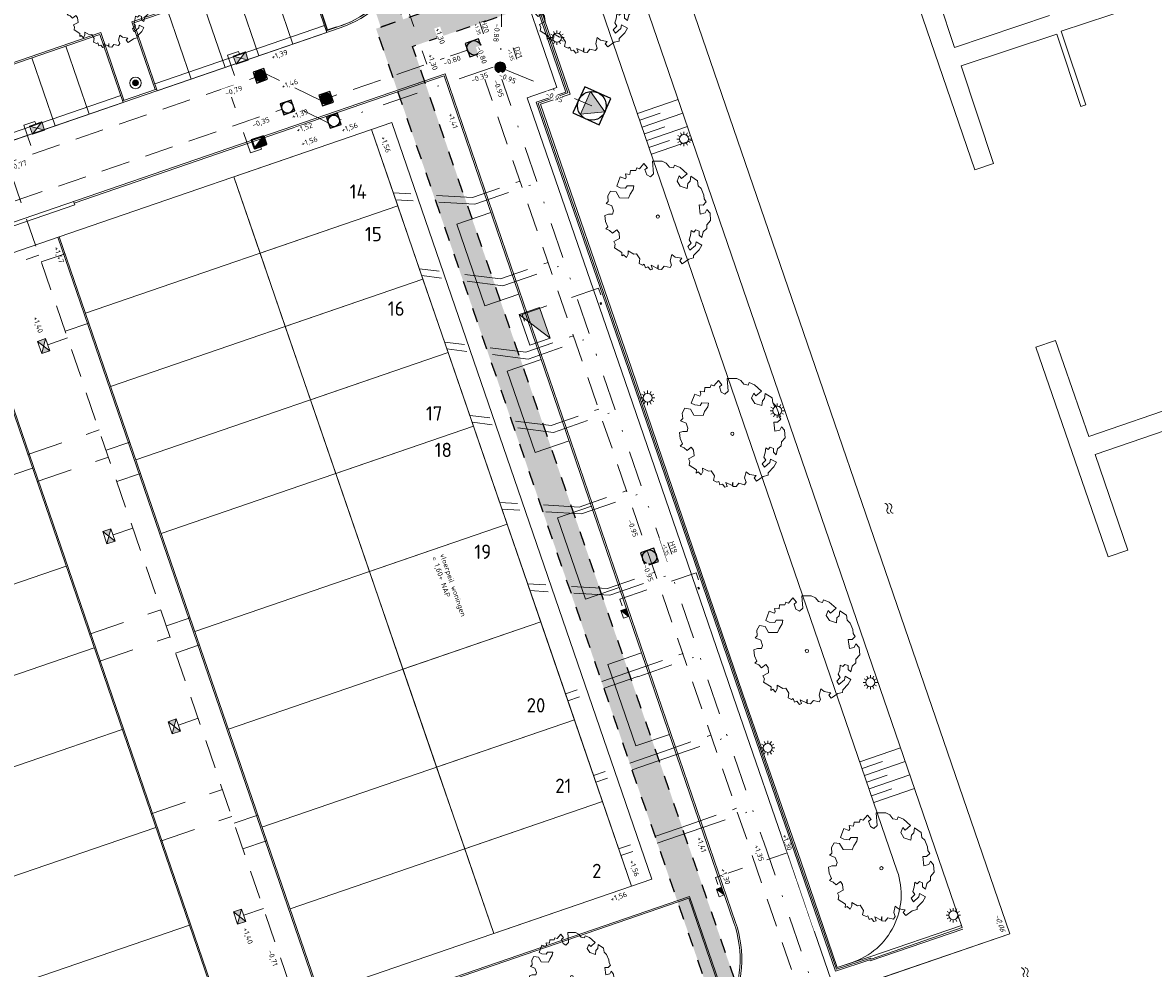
# Model space of a CAD drawing. Header units: metres. Extents: x 264570 to 266133, y 576109 to 577454.
# Tile 22 of 128: x 265163 to 265242, y 576765 to 576830. Entities that reach past the tile are written whole.
import ezdxf
from ezdxf.enums import TextEntityAlignment as Align

# ---------------------------------------------------------------- set-up
doc = ezdxf.new("R2010")
doc.units = ezdxf.units.M
for name, pattern in [('NLCS-HIDDEN', [4, 2, -2]), ('RI-HWA_KOLKAANSLUITING', [4.3, 2.5, -1.8]), ('RI-HWA_PVC', [6.4, 4, -2.4]), ('RI-VWA_PVC', [11, 5, -3, 0, -3])]:
    doc.linetypes.add(name, pattern=pattern)
for name, color, linetype, lineweight in [('B-BH-OG-BEBOUWING-G', 252, 'Continuous', 15), ('B-BH-OG-BEBOUWING-T50', 252, 'Continuous', 15), ('B-OI-RI-HWA_KOLK-S', 252, 'Continuous', 9), ('B-OI-RI-HWA_TRANSPORTLEIDING_PVC_315-G', 252, 'RI-HWA_PVC', 9), ('B-OI-RI-VWA_TRANSPORTLEIDING_PVC_315-G', 252, 'RI-VWA_PVC', 9), ('B-WE-GR-BOOM-S', 252, 'Continuous', 15), ('B-WE-IE-MEUBILAIR_WEGMEUBILAIR-S', 252, 'Continuous', 9), ('B-WE-KL-ET_LS_OV_LICHTMAST-S', 252, 'Continuous', 15), ('B-WE-KL-TRACE-A', 252, 'Continuous', 13), ('B-WE-KL-TRACE-GD', 252, 'NLCS-HIDDEN', 25), ('B-WE-OG-TOPOGRAFIE-G', 252, 'Continuous', 15), ('B-WE-RI-HWA_KOLK-S', 252, 'Continuous', 9), ('B-WE-RI-HWA_KOLK_TROTTOIRKOLK-G', 252, 'Continuous', 35), ('B-WE-RI-HWA_KOLKAANSLUITING-G', 252, 'RI-HWA_KOLKAANSLUITING', 18), ('B-WE-RI-HWA_RIOOLPUT_INSPECTIEPUT-G', 252, 'Continuous', 18), ('B-WE-RI-VWA_RIOOLPUT_INSPECTIEPUT-G', 252, 'Continuous', 18), ('B-XX-AL-BLAD-1A_5-5-PUTNUMMER-T35-500', 252, 'Continuous', 9), ('B-XX-AL-HOOGTELABEL-T25', 252, 'Continuous', 9), ('B-XX-AL-T25', 252, 'Continuous', 9)]:
    doc.layers.add(name, color=color, linetype=linetype, lineweight=lineweight)
doc.styles.add('NLCS-ISO-ANNOTATIVE-T18-Bestaand', font='NLCS-ISO.ttf', dxfattribs={"oblique": 27, "height": 1.8})
doc.styles.add('NLCS-ISO-ANNOTATIVE-T25', font='NLCS-ISO.ttf', dxfattribs={"height": 2.5})
doc.styles.add('NLCS-ISO-ANNOTATIVE-T35', font='NLCS-ISO.ttf', dxfattribs={"height": 3.5})
doc.styles.add('NLCS-ISO-M200-T50', font='NLCS-ISO.ttf', dxfattribs={"height": 1})
doc.styles.get("Standard").update_dxf_attribs({"font": 'arial.ttf'})

# ---------------------------------------------------------------- blocks, each defined once
blk = doc.blocks.new('N-SRI-PUT_POMPPUT-SO')
at = {"ltscale": 0.1}
blk.add_hatch(color=256, dxfattribs=at).paths.add_polyline_path([(-1.74, -0.98), (0, 2), (1.74, -0.98)])
at = {"lineweight": -3, "flags": 128}
blk.add_lwpolyline([(-2, -2), (2, -2), (2, 2), (-2, 2)], close=True, dxfattribs=at)
at = {"ltscale": 0.1, "flags": 128}
blk.add_lwpolyline([(-1.74, -0.98), (0, 2), (1.74, -0.98)], close=True, dxfattribs=at)
at = {"lineweight": -3}
blk.add_circle((0, 0), 2, dxfattribs=at)
blk = doc.blocks.new('SOG-TOPOGRAFIE_WATER-SO')
at = {"flags": 128}
for points in [[(-2.51, 0.56), (-2.43, 0.7, -0.538831), (-0.42, 0.73, 0.605168), (1.26, 0.93, -4.035705)], [(-2.88, -0.71), (-2.79, -0.57, -0.538831), (-0.79, -0.54, 0.605168), (0.89, -0.34, -4.035705)]]:
    blk.add_lwpolyline(points, format="xyb", dxfattribs=at)
blk = doc.blocks.new('N-SRI-KOLK_TROTTOIR-SO')
blk.add_hatch(color=256).paths.add_polyline_path([(1.125, 1.5), (-1.125, 1.5), (-1.125, 0)])
blk.add_line((-1.125, 0), (1.125, 1.5))
at = {"flags": 128}
blk.add_lwpolyline([(-1.125, 0), (1.125, 0), (1.125, 1.5), (-1.125, 1.5)], close=True, dxfattribs=at)
blk = doc.blocks.new('N-SRI-PUT_HWA-SO')
h = blk.add_hatch(color=256)
h.dxf.hatch_style = 1
h.paths.add_polyline_path([(-2, 0, 1), (2, 0, 1)])
at = {"lineweight": -3, "flags": 128}
blk.add_lwpolyline([(-2, -2), (2, -2), (2, 2), (-2, 2)], close=True, dxfattribs=at)
at = {"lineweight": -3}
blk.add_circle((0, 0), 2, dxfattribs=at)
blk = doc.blocks.new('N-SRI-KOLK_STRAAT_450X300-SO_2')
h = blk.add_hatch(color=256)
h.dxf.hatch_style = 1
h.paths.add_polyline_path([(0, 0), (-0.22, 0.15), (-0.22, -0.15)])
h.paths.add_polyline_path([(0.22, 0.15), (0, 0), (0.22, -0.15)])
for p, q in [((-0.22, -0.15), (0.22, 0.15)), ((0.22, -0.15), (-0.22, 0.15))]:
    blk.add_line(p, q)
at = {"flags": 128}
blk.add_lwpolyline([(-0.22, -0.15), (0.22, -0.15), (0.22, 0.15), (-0.22, 0.15)], close=True, dxfattribs=at)
blk = doc.blocks.new('SGR-BOOM_06')
at = {"linetype": 'Continuous', "flags": 128}
blk.add_lwpolyline([(2.7, 3.52), (2.53, 3.94), (2.2, 4.06), (1.94, 4.52), (1.27, 4.69), (0.86, 4.52), (1.11, 4.27), (1.06, 3.81), (0.23, 3.98), (0.35, 4.32), (0.18, 4.69), (-0.15, 4.61), (-0.49, 4.69), (-1.15, 4.65), (-1.49, 4.48), (-1.95, 4.57), (-2.54, 4.11), (-2.12, 3.9), (-1.99, 3.64), (-1.58, 3.44), (-1.99, 2.89), (-2.54, 2.77), (-2.92, 3.1), (-2.62, 3.22), (-2.87, 3.86), (-3.63, 3.43), (-4, 3.02), (-3.79, 2.85), (-4, 2.51), (-4.42, 2.35), (-4.72, 2.05), (-5.01, 1.21), (-3.88, 0.92), (-3.71, 0.54), (-4, 0.29), (-4.51, 0.29), (-4.6, 0.56), (-5.09, 0.38), (-4.76, -0.17), (-4.93, -0.38), (-4.72, -0.54), (-4.88, -1.01), (-4.53, -1.18), (-4.72, -1.55), (-4.42, -1.59), (-4.29, -1.71), (-4.62, -2.11), (-3.92, -2.68), (-3.67, -2.43), (-3.46, -1.97), (-3.63, -1.76), (-3.42, -1.17), (-3.12, -1.34), (-2.79, -1.76), (-2.5, -2.01), (-2.79, -2.81), (-3.42, -2.93), (-3.67, -3.39), (-3.33, -3.77), (-2.83, -3.9), (-2.77, -4.02), (-2.71, -4.15), (-2.33, -3.73), (-1.83, -3.73), (-1.57, -3.9), (-1.7, -4.27), (-1.7, -4.61), (-1.15, -4.74), (-0.61, -4.69), (-0.49, -4.94), (-0.23, -4.65), (0.1, -4.48), (-0.06, -4.01), (0.27, -3.9), (0.77, -4.02), (0.86, -4.61), (1.15, -4.57), (1.44, -4.74), (2.07, -4.23), (2.37, -4.36), (2.32, -4.15), (2.66, -3.98), (2.41, -3.73), (2.11, -3.64), (2.57, -3.23), (2.62, -2.98), (3.16, -2.85), (3.54, -3.06), (3.79, -2.81), (3.77, -2.63), (4.12, -2.63), (4.12, -2.39), (4.46, -2.26), (4.46, -2.05), (4.08, -2.05), (4.54, -1.59), (4.25, -1.42), (4.63, -1.55), (4.75, -1.26), (4.54, -0.92), (4.84, -0.46), (4.67, -0.25), (4.25, -0.25), (3.75, 0.08), (4.08, 0.29), (4.38, 0.84), (4.54, 0.59), (4.88, 0.71), (4.67, 1.43), (4.71, 1.89), (4.5, 1.97), (4.16, 2.64), (3.83, 3.01), (3.37, 2.6), (3.66, 2.43), (3.91, 1.8), (3.54, 1.72), (3.33, 2.14), (2.99, 2.05), (2.66, 2.31), (2.24, 2.51), (2.45, 2.68), (2.32, 2.93), (2.53, 3.18), (2.87, 3.06), (3.16, 3.23)], close=True, dxfattribs=at)
blk.add_circle((0, 0), 0.15)
blk = doc.blocks.new('N-SRI-PUT_VWA_KUNSTSTOF-SO')
h = blk.add_hatch(color=256)
edge = h.paths.add_edge_path()
edge.add_arc((0, 0), 1.5, 0, 180)
edge.add_arc((0, 0), 1.5, 180, 360)
at = {"flags": 128}
blk.add_lwpolyline([(1.5, 0, 1), (-1.5, 0, 1), (1.5, 0)], format="xyb", close=True, dxfattribs=at)
blk = doc.blocks.new('LM')
at = {"flags": 128}
for points in [[(-1.25, 0), (-2, 0)], [(-1.08, 0.62), (-1.73, 1)], [(-0.62, 1.08), (-1, 1.73)], [(0, 1.25), (0, 2)], [(0.62, 1.08), (1, 1.73)], [(1.08, 0.62), (1.73, 1)], [(2, 0), (1.25, 0)], [(-1.73, -1), (-1.08, -0.62)], [(-1, -1.73), (-0.62, -1.08)], [(0, -2), (0, -1.25)], [(1, -1.73), (0.62, -1.08)], [(1.73, -1), (1.08, -0.62)]]:
    blk.add_lwpolyline(points, dxfattribs=at)
blk.add_circle((0, 0), 1.25)
blk = doc.blocks.new('*U30')
h = blk.add_hatch(color=256)
h.dxf.hatch_style = 1
h.paths.add_polyline_path([(1.125, 0.75), (-1.125, 0.75), (-1.125, -0.75)])
blk.add_line((-1.125, -0.75), (1.125, 0.75))
at = {"flags": 128}
blk.add_lwpolyline([(-1.125, -0.75), (1.125, -0.75), (1.125, 0.75), (-1.125, 0.75)], close=True, dxfattribs=at)
blk = doc.blocks.new('N-SRI-PUT_SWA-SO')
h = blk.add_hatch(color=256)
h.paths.add_polyline_path([(-2, 2), (0, 2, 0.41155), (-2, 0.02)])
h.paths.add_polyline_path([(-2, -0.02, 0.408866), (-0.02, -2), (-2, -2)])
h.paths.add_polyline_path([(2, -0.02), (2, -2), (0.02, -2, 0.408866)])
h = blk.add_hatch(color=256)
h.paths.add_polyline_path([(0, 2, -0.41155), (2, 0.02), (2, 2)])
h.paths.add_polyline_path([(2, -0.02, -0.408866), (0.02, -2), (2, -2)])
h.paths.add_polyline_path([(-0.02, -2, -0.408866), (-2, -0.02), (-2, -2)])
at = {"flags": 128}
blk.add_lwpolyline([(-2, 2), (2, 2), (2, -2), (-2, -2)], close=True, dxfattribs=at)
at = {"lineweight": -3, "flags": 128}
blk.add_lwpolyline([(2, -2), (2, 2), (-2, 2), (-2, -2)], close=True, dxfattribs=at)
at = {"lineweight": -3}
blk.add_circle((0, 0), 2, dxfattribs=at)
blk = doc.blocks.new('*U32')
blk.add_hatch(color=0).paths.add_polyline_path([(-0.5, 0.05, 1), (0.5, -0.05, 1)])
at = {"color": 0}
for radius in [1, 0.5]:
    blk.add_circle((0, 0), radius, dxfattribs=at)
at = {"lineweight": 30, "flags": 104}
blk.add_attdef('NR.', text='', height=2.5, dxfattribs=at).set_placement((6.75, 1.25), align=Align.TOP_LEFT)
blk = doc.blocks.new('kolk')
h = blk.add_hatch(color=256)
h.dxf.hatch_style = 1
h.paths.add_polyline_path([(0.225, 0.15), (0, 0.3), (0, 0)])
h.paths.add_polyline_path([(0.45, 0.3), (0.225, 0.15), (0.45, 0)])
for p, q in [((0, 0), (0.45, 0.3)), ((0.45, 0), (0, 0.3))]:
    blk.add_line(p, q)
at = {"flags": 128}
blk.add_lwpolyline([(0, 0), (0.45, 0), (0.45, 0.3), (0, 0.3)], close=True, dxfattribs=at)

msp = doc.modelspace()

# ---------------------------------------------------------------- hatches: boundary and pattern name
at = {"layer": 'B-WE-KL-TRACE-A'}
h = msp.add_hatch(dxfattribs=at)
h.set_pattern_fill('DOTS', color=256, scale=0.5)
h.set_pattern_definition([(0, (265213.50372, 576754.34745), (0.079375, 0.15875), [0, -0.15875])])
edge = h.paths.add_edge_path()
edge.add_line((265245.427, 576937.04), (265177.867, 576914.053))
edge.add_arc((265180.15, 576907.436), 7, 109.03419, 199.0537)
edge.add_line((265173.534, 576905.151), (265198.213, 576833.693))
edge.add_line((265198.213, 576833.693), (265187.391, 576829.955))
edge.add_line((265187.391, 576829.955), (265213.504, 576754.347))
edge.add_line((265213.504, 576754.347), (265157.98, 576735.275))
edge.add_line((265157.98, 576735.275), (265156.42, 576734.739))
edge.add_line((265156.42, 576734.739), (265144.825, 576730.757))
edge.add_line((265144.825, 576730.757), (265165.437, 576670.748))
edge.add_line((265165.437, 576670.748), (265167.329, 576671.398))
edge.add_line((265167.329, 576671.398), (265174.209, 576651.367))
edge.add_line((265174.209, 576651.367), (265191.294, 576657.235))
edge.add_line((265191.294, 576657.235), (265191.904, 576655.462))
edge.add_line((265191.904, 576655.462), (265217.468, 576664.243))
edge.add_line((265217.468, 576664.243), (265217.969, 576662.782))
edge.add_line((265217.969, 576662.782), (265246.735, 576672.662))
edge.add_line((265246.735, 576672.662), (265218.131, 576755.937))
edge.add_line((265218.131, 576755.937), (265215.395, 576754.997))
edge.add_line((265215.395, 576754.997), (265189.934, 576828.717))
edge.add_line((265189.934, 576828.717), (265200.757, 576832.455))
edge.add_line((265200.757, 576832.455), (265175.424, 576905.804))
edge.add_arc((265180.15, 576907.436), 5, 109.0788, 199.0537, ccw=False)
edge.add_line((265178.516, 576912.161), (265246.071, 576935.147))
edge.add_line((265246.071, 576935.147), (265245.427, 576937.04))
h.paths.add_polyline_path([(265147.366, 576729.515), (265166.679, 576673.289), (265168.57, 576673.939), (265175.451, 576653.908), (265192.536, 576659.776), (265193.145, 576658.003), (265218.709, 576666.784), (265219.211, 576665.323), (265244.194, 576673.904), (265216.889, 576753.395)], flags=16)
h = msp.add_hatch(dxfattribs=at)
h.set_pattern_fill('DOTS', color=256, scale=0.5)
h.set_pattern_definition([(0, (265213.50372, 576751.05414), (0.079375, 0.15875), [0, -0.15875])])
edge = h.paths.add_edge_path()
edge.add_line((265157.98, 576735.275), (265128.517, 576821.046))
edge.add_line((265128.517, 576821.046), (265184.245, 576840.189))
edge.add_line((265184.245, 576840.189), (265187.722, 576830.068))
edge.add_line((265187.722, 576830.068), (265189.281, 576830.608))
edge.add_line((265189.281, 576830.608), (265185.806, 576840.725))
edge.add_line((265185.806, 576840.725), (265194.726, 576843.79))
edge.add_line((265194.726, 576843.79), (265194.188, 576845.349))
edge.add_line((265194.188, 576845.349), (265188.098, 576843.257))
edge.add_line((265188.098, 576843.257), (265167.527, 576903.142))
edge.add_line((265167.527, 576903.142), (265173.517, 576905.199))
edge.add_arc((265180.15, 576907.436), 7, 184.98798, 198.63142, ccw=False)
edge.add_line((265173.177, 576906.827), (265166.991, 576904.703))
edge.add_line((265166.991, 576904.703), (265162.382, 576918.121))
edge.add_line((265162.382, 576918.121), (265112.423, 576900.959))
edge.add_line((265112.423, 576900.959), (265110.487, 576906.593))
edge.add_line((265110.487, 576906.593), (265086.229, 576898.26))
edge.add_line((265086.229, 576898.26), (265084.078, 576904.521))
edge.add_line((265084.078, 576904.521), (265082.517, 576903.985))
edge.add_line((265082.517, 576903.985), (265085.194, 576896.192))
edge.add_line((265085.194, 576896.192), (265109.463, 576904.497))
edge.add_line((265109.463, 576904.497), (265113.884, 576891.625))
edge.add_line((265113.884, 576891.625), (265084.703, 576881.601))
edge.add_line((265084.703, 576881.601), (265105.644, 576820.637))
edge.add_line((265105.644, 576820.637), (265107.205, 576821.174))
edge.add_line((265107.205, 576821.174), (265086.8, 576880.577))
edge.add_line((265086.8, 576880.577), (265115.981, 576890.601))
edge.add_line((265115.981, 576890.601), (265112.959, 576899.399))
edge.add_line((265112.959, 576899.399), (265161.358, 576916.024))
edge.add_line((265161.358, 576916.024), (265186.538, 576842.721))
edge.add_line((265186.538, 576842.721), (265126.421, 576822.071))
edge.add_line((265126.421, 576822.071), (265156.42, 576734.739))
edge.add_line((265156.42, 576734.739), (265157.98, 576735.275))

# ---------------------------------------------------------------- linework, layer by layer
at = {"layer": 'B-BH-OG-BEBOUWING-G', "flags": 128}
for points in [[(265177.488, 576819.649), (265179.315, 576814.329), (265188.905, 576817.623), (265187.078, 576822.943)], [(265179.315, 576814.329), (265181.069, 576809.222), (265190.659, 576812.516), (265188.905, 576817.623)], [(265192.414, 576807.409), (265190.659, 576812.516), (265181.069, 576809.222), (265182.824, 576804.115)], [(265192.414, 576807.409), (265182.824, 576804.115), (265184.583, 576798.994), (265194.173, 576802.288)], [(265194.173, 576802.288), (265184.583, 576798.994), (265186.927, 576792.17), (265196.517, 576795.464)], [(265196.517, 576795.464), (265186.927, 576792.17), (265189.266, 576785.36), (265198.856, 576788.655)], [(265198.856, 576788.655), (265189.266, 576785.36), (265191.61, 576778.537), (265201.2, 576781.831)], [(265203.154, 576776.142), (265201.2, 576781.831), (265191.61, 576778.537), (265193.564, 576772.848)], [(265203.154, 576776.142), (265193.564, 576772.848), (265195.586, 576766.961), (265205.176, 576770.255)]]:
    msp.add_lwpolyline(points, close=True, dxfattribs=at)
at = {"layer": 'B-OI-RI-HWA_TRANSPORTLEIDING_PVC_315-G', "ltscale": 0.5}
for p, q in [((265193.75, 576828.46), (265184.292, 576825.212)), ((265183.535, 576824.952), (265179.711, 576826.809)), ((265184.067, 576823.406, 0), (265181.605, 576824.601, 0))]:
    msp.add_line(p, q, dxfattribs=at)
at = {"layer": 'B-OI-RI-HWA_TRANSPORTLEIDING_PVC_315-G', "ltscale": 0.5, "flags": 128}
for points in [[(265233.002, 576716.028), (265194.385, 576828.15)], [(265124.111, 576807.711), (265161.705, 576820.624), (265178.954, 576826.55)], [(265125.934, 576805.482), (265180.846, 576824.348)], [(265181.376, 576763.359), (265161.705, 576820.624)], [(265194.1, 576818.201), (265197.417, 576819.347)], [(265196.058, 576812.53), (265199.376, 576813.676)], [(265197.821, 576807.426), (265201.138, 576808.572)], [(265199.584, 576802.322), (265202.901, 576803.468)], [(265201.543, 576796.65), (265204.86, 576797.796)], [(265203.502, 576790.979), (265206.819, 576792.125)], [(265205.46, 576785.308), (265208.777, 576786.454)], [(265207.419, 576779.636), (265210.736, 576780.782)], [(265209.182, 576774.532), (265212.499, 576775.678)]]:
    msp.add_lwpolyline(points, dxfattribs=at)
at = {"layer": 'B-OI-RI-VWA_TRANSPORTLEIDING_PVC_315-G', "ltscale": 0.5}
msp.add_line((265195.543, 576827.276, 0), (265184.845, 576823.601, 0), dxfattribs=at)
at = {"layer": 'B-OI-RI-VWA_TRANSPORTLEIDING_PVC_315-G', "ltscale": 0.5, "flags": 128}
for points in [[(265169.303, 576912.078), (265172.487, 576902.839), (265172.812, 576901.893), (265182.524, 576873.742), (265182.844, 576872.795), (265195.885, 576835.009), (265196.206, 576834.062), (265196.064, 576827.761), (265196.028, 576826.761), (265214.37, 576773.362)], [(265194.262, 576817.728), (265198.615, 576819.232)], [(265196.221, 576812.057), (265200.573, 576813.561)], [(265197.984, 576806.953), (265202.336, 576808.457)], [(265199.747, 576801.849), (265204.099, 576803.352)], [(265201.705, 576796.177), (265206.058, 576797.681)], [(265203.664, 576790.506), (265208.017, 576792.01)], [(265205.623, 576784.835), (265209.975, 576786.339)], [(265207.581, 576779.164), (265211.934, 576780.667)], [(265209.344, 576774.059), (265213.697, 576775.563)], [(265214.365, 576773.379), (265218.982, 576759.935)]]:
    msp.add_lwpolyline(points, dxfattribs=at)
at = {"layer": 'B-WE-KL-TRACE-GD', "ltscale": 0.5, "flags": 128}
for points in [[(265245.427, 576937.04), (265177.867, 576914.053, 0.414313), (265173.534, 576905.151), (265198.213, 576833.693), (265187.391, 576829.955), (265213.504, 576754.347), (265157.98, 576735.275)], [(265156.42, 576734.739), (265144.825, 576730.757), (265165.437, 576670.748), (265167.329, 576671.398), (265174.209, 576651.367), (265191.294, 576657.235), (265191.904, 576655.462), (265217.468, 576664.243), (265217.969, 576662.782), (265246.735, 576672.662), (265218.131, 576755.937), (265215.395, 576754.997), (265189.934, 576828.717), (265200.757, 576832.455), (265175.424, 576905.804, -0.414085), (265178.516, 576912.161), (265246.071, 576935.147)], [(265082.517, 576903.985), (265085.194, 576896.192), (265109.463, 576904.497), (265113.884, 576891.625), (265084.703, 576881.601), (265105.644, 576820.637), (265107.205, 576821.174), (265086.8, 576880.577), (265115.981, 576890.601), (265112.959, 576899.399), (265161.358, 576916.024), (265186.538, 576842.721), (265126.421, 576822.071), (265156.42, 576734.739), (265157.98, 576735.275), (265128.517, 576821.046), (265184.245, 576840.189), (265187.722, 576830.068), (265189.281, 576830.608), (265185.806, 576840.725), (265194.726, 576843.79), (265194.188, 576845.349), (265188.098, 576843.257), (265167.527, 576903.142), (265173.517, 576905.199, -0.059601), (265173.177, 576906.827), (265166.991, 576904.703), (265162.918, 576916.56)]]:
    msp.add_lwpolyline(points, format="xyb", dxfattribs=at)
at = {"layer": 'B-WE-KL-TRACE-GD', "flags": 128}
msp.add_lwpolyline([(265188.001, 576832.151, -0.120408), (265184.853, 576830.13), (265184.02, 576829.844), (265182.434, 576834.459, 0.607253)], format="xyb", dxfattribs=at)
at = {"layer": 'B-WE-OG-TOPOGRAFIE-G'}
for p, q in [((265179.975, 576833.615), (265181.6, 576828.886)), ((265177.611, 576832.802), (265179.235, 576828.074)), ((265175.247, 576831.99), (265176.871, 576827.262)), ((265172.882, 576831.178), (265174.507, 576826.449)), ((265170.518, 576830.366), (265172.142, 576825.637)), ((265165.789, 576828.742), (265167.413, 576824.013)), ((265163.425, 576827.929), (265165.049, 576823.201)), ((265177.488, 576819.649), (265195.586, 576766.961)), ((265166.412, 576817.695), (265166.33, 576817.931)), ((265188.905, 576817.623), (265167.153, 576810.151)), ((265183.329, 576762.75), (265165.231, 576815.439)), ((265158.799, 576813.229), (265176.898, 576760.541)), ((265190.659, 576812.516), (265168.907, 576805.044)), ((265192.414, 576807.409), (265170.661, 576799.937)), ((265194.173, 576802.288), (265172.42, 576794.816)), ((265141.704, 576791.893), (265163.456, 576799.365)), ((265196.517, 576795.464), (265174.764, 576787.992)), ((265144.048, 576785.069), (265165.8, 576792.542)), ((265198.856, 576788.655), (265177.103, 576781.183)), ((265146.002, 576779.381), (265167.754, 576786.853)), ((265201.2, 576781.831), (265179.447, 576774.359)), ((265147.956, 576773.692), (265169.708, 576781.164)), ((265203.154, 576776.142), (265181.402, 576768.67)), ((265150.3, 576766.868), (265172.052, 576774.34)), ((265152.639, 576760.059), (265174.391, 576767.531))]:
    msp.add_line(p, q, dxfattribs=at)
for points in [[(265219.082, 576763.711), (265216.3, 576771.774), (265212.509, 576782.743), (265208.825, 576793.5), (265204.498, 576806.072), (265197.912, 576825.148), (265199.975, 576825.855), (265193.804, 576843.887), (265189.002, 576857.788), (265184.662, 576870.414), (265180.522, 576882.412), (265176.038, 576895.47), (265173.019, 576904.245), (265172.537, 576907.632), (265173.075, 576910.326), (265174.645, 576912.889), (265177.527, 576914.779), (265179.282, 576915.364), (265195.016, 576920.762), (265209.897, 576925.946), (265222.617, 576930.269)], [(265228.217, 576767.363), (265221.864, 576765.171), (265221.836, 576765.24), (265219.457, 576764.464), (265216.867, 576771.969), (265213.076, 576782.938), (265209.393, 576793.695), (265205.065, 576806.267), (265198.675, 576824.775), (265200.737, 576825.482), (265194.371, 576844.082), (265189.57, 576857.984), (265185.23, 576870.61), (265181.089, 576882.607), (265176.606, 576895.665), (265173.605, 576904.387), (265173.145, 576907.615), (265173.643, 576910.104), (265175.086, 576912.461), (265177.791, 576914.234), (265179.474, 576914.796), (265182.431, 576915.81)], [(265228.162, 576767.522), (265221.776, 576765.334), (265219.508, 576764.588), (265216.983, 576772.002), (265213.171, 576782.955), (265209.47, 576793.719), (265205.179, 576806.322), (265198.839, 576824.7), (265200.903, 576825.401), (265194.463, 576844.106), (265189.696, 576857.986), (265185.324, 576870.6), (265181.199, 576882.624), (265176.693, 576895.686), (265176.166, 576897.331), (265173.707, 576904.421), (265173.256, 576907.618), (265173.723, 576910.065), (265175.128, 576912.388), (265177.835, 576914.144)], [(265231.537, 576766.929), (265186.537, 576898.048), (265182.725, 576899.912), (265228.217, 576767.363)], [(265228.249, 576767.268), (265221.807, 576765.045), (265221.778, 576765.116), (265219.395, 576764.339), (265216.773, 576771.937), (265212.982, 576782.905), (265209.298, 576793.663), (265204.971, 576806.235), (265198.548, 576824.837), (265200.61, 576825.544), (265194.277, 576844.05)], [(265225.486, 576835.255), (265227.686, 576828.656), (265227.686, 576828.656), (265234.304, 576830.862)], [(265172.009, 576825.718), (265170.391, 576830.428), (265176.208, 576832.426), (265177.154, 576832.751), (265182.402, 576834.554), (265184.02, 576829.844)], [(265241.888, 576832.032), (265235.11, 576829.773), (265235.11, 576829.773), (265236.819, 576824.647), (265236.819, 576824.647), (265236.478, 576824.533), (265234.795, 576829.582), (265234.795, 576829.582), (265228.138, 576827.363), (265230.404, 576820.565), (265229.083, 576820.124), (265224.088, 576834.768)], [(265171.98, 576826.11), (265183.802, 576830.171)], [(265157.822, 576820.845), (265156.204, 576825.555), (265168.216, 576829.681), (265169.833, 576824.971)], [(265166.369, 576817.818), (265192.13, 576826.667)], [(265169.739, 576824.938), (265172.103, 576825.751)], [(265157.793, 576821.237), (265169.615, 576825.298)], [(265208.427, 576825.027), (265205.589, 576824.053)], [(265207.17, 576824.067), (265205.751, 576823.58)], [(265208.751, 576824.081), (265205.913, 576823.107)], [(265207.495, 576823.121), (265206.076, 576822.634)], [(265209.076, 576823.135), (265206.238, 576822.161)], [(265183.424, 576762.783), (265205.176, 576770.255), (265187.078, 576822.943), (265165.325, 576815.471)], [(265207.819, 576822.175), (265206.4, 576821.688)], [(265209.4, 576822.189), (265206.563, 576821.215)], [(265166.412, 576817.695), (265156.481, 576814.283)], [(265197.332, 576811.472), (265194.973, 576810.662), (265193.024, 576816.337), (265195.389, 576817.149)], [(265165.325, 576815.471), (265158.705, 576813.197)], [(265165.325, 576815.471), (265183.424, 576762.783)], [(265176.804, 576760.509), (265158.705, 576813.197)], [(265244.043, 576802.565), (265237.468, 576800.298), (265239.76, 576793.653), (265238.384, 576793.178), (265233.351, 576807.776), (265234.716, 576808.246), (265237.024, 576801.552), (265243.659, 576803.84)], [(265200.83, 576801.255), (265198.471, 576800.444), (265196.522, 576806.119), (265198.887, 576806.931)], [(265204.328, 576791.037), (265201.98, 576790.23), (265200.031, 576795.905), (265202.385, 576796.713)], [(265207.826, 576780.819), (265205.489, 576780.016), (265203.54, 576785.691), (265205.883, 576786.495)], [(265223.92, 576779.882), (265221.082, 576778.908)], [(265222.663, 576778.922), (265221.244, 576778.436)], [(265224.245, 576778.936), (265221.407, 576777.963)], [(265222.988, 576777.977), (265221.569, 576777.49)], [(265224.569, 576777.991), (265221.731, 576777.017)], [(265223.313, 576777.031), (265221.894, 576776.544)], [(265224.894, 576777.045), (265222.056, 576776.071)], [(265211.869, 576761.546), (265209.169, 576769.406), (265182.801, 576760.348)], [(265231.537, 576766.929), (265221.966, 576763.67)], [(265225.335, 576753.821), (265223.375, 576759.48), (265221.966, 576763.67), (265222.695, 576763.892), (265231.537, 576766.929)]]:
    msp.add_lwpolyline(points, dxfattribs=at)
for points in [[(265219.508, 576764.588), (265220.559, 576764.942, 0.415855), (265223.692, 576771.304), (265178.915, 576901.776), (265216.166, 576914.568)], [(265183.925, 576829.812), (265184.853, 576830.13, 0.414405), (265189.744, 576840.148), (265188.601, 576843.43)], [(265189.857, 576840.187, -0.414405), (265184.892, 576830.017), (265143.666, 576815.855)], [(265188.001, 576832.151, -0.120408), (265184.853, 576830.13), (265184.02, 576829.844), (265182.434, 576834.459, 0.607253)], [(265157.775, 576740.491, -0.414214), (265147.61, 576745.458), (265146.716, 576748.059), (265146.067, 576749.95), (265137.342, 576775.349), (265136.692, 576777.24), (265129.917, 576796.964, -0.359988), (265133.512, 576806.507, -0.047189), (265134.884, 576807.129), (265192.205, 576826.819)], [(265211.986, 576761.512, 0.202688), (265212.435, 576767.726), (265192.205, 576826.819), (265134.884, 576807.129, 0.047189), (265133.512, 576806.507), (265142.84, 576779.352), (265136.692, 576777.24), (265137.342, 576775.349), (265143.489, 576777.46), (265152.214, 576752.062), (265146.067, 576749.95), (265146.716, 576748.059), (265209.231, 576769.533), (265211.932, 576761.671)], [(265206.177, 576757.27), (265207.421, 576757.698, 0.413911), (265212.317, 576767.703), (265192.13, 576826.667)]]:
    msp.add_lwpolyline(points, format="xyb", dxfattribs=at)
for points in [[(265182.34, 576834.427), (265170.518, 576830.366), (265172.142, 576825.637), (265183.964, 576829.698)], [(265168.153, 576829.554), (265156.331, 576825.493), (265157.956, 576820.764), (265169.778, 576824.825)], [(265187.078, 576822.943), (265205.176, 576770.255), (265206.595, 576770.742), (265188.496, 576823.43)]]:
    msp.add_lwpolyline(points, close=True, dxfattribs=at)
at = {"layer": 'B-WE-RI-HWA_KOLKAANSLUITING-G'}
for p, q in [((265165.735, 576808.892), (265167.39, 576809.461)), ((265163.132, 576800.311), (265168.097, 576802.017)), ((265168.584, 576800.598), (265170.239, 576801.166)), ((265163.782, 576798.42), (265168.746, 576800.125)), ((265169.331, 576798.423), (265170.986, 576798.991)), ((265167.432, 576787.794), (265172.396, 576789.5)), ((265172.785, 576788.369), (265174.44, 576788.938)), ((265168.081, 576785.902), (265173.045, 576787.608)), ((265173.434, 576786.478), (265175.089, 576787.046)), ((265171.728, 576775.286), (265176.693, 576776.992)), ((265172.378, 576773.395), (265177.342, 576775.1)), ((265177.505, 576774.627), (265179.16, 576775.196)), ((265209.182, 576774.532), (265204.285, 576772.85)), ((265209.344, 576774.059), (265204.447, 576772.377)), ((265178.117, 576772.845), (265179.772, 576773.413))]:
    msp.add_line(p, q, dxfattribs=at)
at = {"layer": 'B-WE-RI-HWA_KOLKAANSLUITING-G', "flags": 128}
for points in [[(265189.58, 576836.297), (265189.267, 576836.35), (265188.81, 576833.62), (265190.917, 576827.487)], [(265177.874, 576828.188), (265177.81, 576828.377), (265177.053, 576828.117), (265177.735, 576826.131)], [(265179.339, 576821.765), (265179.404, 576821.576), (265178.647, 576821.316), (265177.072, 576825.903)], [(265163.688, 576823.315), (265163.623, 576823.504), (265162.867, 576823.244), (265163.549, 576821.258)], [(265194.1, 576818.201), (265188.597, 576818.521)], [(265194.262, 576817.728), (265188.759, 576818.048)], [(265158.949, 576812.488), (265163.914, 576814.193)], [(265165.731, 576814.289), (265164.076, 576813.72)], [(265196.058, 576812.53), (265190.413, 576813.233)], [(265196.221, 576812.057), (265190.576, 576812.76)], [(265203.04, 576811.414), (265202.874, 576811.896), (265197.557, 576810.059), (265197.72, 576809.586)], [(265164.526, 576807.948), (265165.897, 576808.419)], [(265197.821, 576807.426), (265192.166, 576808.13)], [(265197.984, 576806.953), (265192.328, 576807.657)], [(265199.584, 576802.322), (265193.939, 576803.024)], [(265199.747, 576801.849), (265194.101, 576802.552)], [(265201.543, 576796.65), (265195.999, 576796.973)], [(265201.705, 576796.177), (265196.161, 576796.5)], [(265169.074, 576794.708), (265170.445, 576795.179)], [(265204.529, 576789.763), (265204.366, 576790.236), (265209.683, 576792.073), (265209.849, 576791.59)], [(265203.502, 576790.979), (265197.947, 576791.302)], [(265203.664, 576790.506), (265198.109, 576790.829)], [(265205.47, 576785.311), (265200.581, 576783.632)], [(265205.632, 576784.838), (265200.744, 576783.159)], [(265173.622, 576781.467), (265174.994, 576781.938)], [(265207.419, 576779.636), (265202.531, 576777.957)], [(265207.581, 576779.164), (265202.693, 576777.484)], [(265211.189, 576770.375), (265211.026, 576770.848), (265216.343, 576772.684), (265217.265, 576769.999)], [(265178.171, 576768.226), (265179.542, 576768.698)]]:
    msp.add_lwpolyline(points, dxfattribs=at)

# ---------------------------------------------------------------- block references
at = {"layer": 'B-OI-RI-HWA_KOLK-S'}
for p, xscale, yscale, rotation in [((265178.3, 576828.334), 1.999999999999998, 1.999999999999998, 198.96), ((265164.114, 576823.461), 1.999999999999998, 1.999999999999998, 198.96), ((265163.812, 576808.179), 2, 2, 288.96), ((265168.36, 576794.938), 2, 2, 288.96), ((265172.909, 576781.698), 2, 2, 288.96), ((265177.457, 576768.457), 2, 2, 288.96)]:
    msp.add_blockref('kolk', p, dxfattribs=dict(at, xscale=xscale, yscale=yscale, rotation=rotation))
at = {"layer": 'B-OI-RI-HWA_KOLK-S', "color": 253, "rotation": 288.9573062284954}
msp.add_blockref('N-SRI-KOLK_TROTTOIR-SO', (265197.725, 576808.993), dxfattribs=at)
at = {"layer": 'B-OI-RI-HWA_KOLK-S', "color": 253, "zscale": 0.5}
for p, xscale, yscale, rotation in [((265204.534, 576789.17), 0.25, 0.25, 288.9573062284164), ((265211.194, 576769.782), 0.2499999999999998, 0.2499999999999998, 288.9573062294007)]:
    msp.add_blockref('N-SRI-KOLK_TROTTOIR-SO', p, dxfattribs=dict(at, xscale=xscale, yscale=yscale, rotation=rotation))
at = {"layer": 'B-WE-GR-BOOM-S', "xscale": 0.5999999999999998, "yscale": 0.5999999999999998, "rotation": 288.9573062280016}
msp.add_blockref('SGR-BOOM_06', (265168.767, 576831.615), dxfattribs=at)
at = {"layer": 'B-WE-GR-BOOM-S', "xscale": 0.7499999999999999, "yscale": 0.7499999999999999, "zscale": 0.7499999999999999, "rotation": 288.9573062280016}
for p in [(265207.014, 576816.873), (265212.204, 576801.749), (265217.395, 576786.625), (265222.585, 576771.501)]:
    msp.add_blockref('SGR-BOOM_06', p, dxfattribs=at)
at = {"layer": 'B-WE-GR-BOOM-S', "color": 251, "lineweight": 13, "xscale": 0.5999999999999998, "yscale": 0.5999999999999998, "rotation": 288.9573062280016}
msp.add_blockref('SGR-BOOM_06', (265201.028, 576763.937), dxfattribs=at)
at = {"layer": 'B-WE-IE-MEUBILAIR_WEGMEUBILAIR-S', "xscale": 0.25, "yscale": 0.25, "zscale": 0.25}
for p in [(265199.99, 576829.333), (265208.836, 576822.273), (265206.299, 576804.253), (265215.328, 576803.356), (265221.82, 576784.438), (265214.671, 576779.881), (265227.594, 576768.23)]:
    msp.add_blockref('LM', p, dxfattribs=at)
at = {"layer": 'B-WE-KL-ET_LS_OV_LICHTMAST-S', "xscale": 0.4, "yscale": 0.4, "zscale": 0.4, "rotation": 108.9580202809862}
msp.add_blockref('*U32', (265170.635, 576826.177), dxfattribs=at)
at = {"layer": 'B-WE-OG-TOPOGRAFIE-G', "extrusion": (0.005388, 0.000327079, 0.999985), "xscale": 0.5000000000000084, "yscale": 0.5000000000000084, "rotation": 245.7123120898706}
msp.add_blockref('N-SRI-PUT_POMPPUT-SO', (265198.573, 576824.088, 1617.635), dxfattribs=at)
at = {"layer": 'B-WE-OG-TOPOGRAFIE-G', "xscale": 0.2, "yscale": 0.2, "zscale": 0.2, "rotation": 288.9573062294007}
for p in [(265223.151, 576796.393), (265232.649, 576764.066)]:
    msp.add_blockref('SOG-TOPOGRAFIE_WATER-SO', p, dxfattribs=at)
at = {"layer": 'B-WE-RI-HWA_KOLK-S', "color": 253, "xscale": 0.2499999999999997, "yscale": 0.2499999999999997, "zscale": 0.4999999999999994, "rotation": 288.9573062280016}
for p in [(265203.045, 576810.821), (265209.854, 576790.997), (265217.271, 576769.406)]:
    msp.add_blockref('N-SRI-KOLK_STRAAT_450X300-SO_2', p, dxfattribs=at)
at = {"layer": 'B-WE-RI-HWA_KOLK_TROTTOIRKOLK-G', "xscale": 0.3999999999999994, "yscale": 0.3999999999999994, "zscale": 0.3999999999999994, "rotation": 198.9580202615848}
msp.add_blockref('*U30', (265179.242, 576822.049), dxfattribs=at)
at = {"layer": 'B-WE-RI-HWA_RIOOLPUT_INSPECTIEPUT-G', "color": 253, "xscale": 0.2499999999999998, "yscale": 0.2499999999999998, "zscale": 0.2499999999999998, "rotation": 288.9573062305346}
for p in [(265194.223, 576828.623), (265206.436, 576793.16)]:
    msp.add_blockref('N-SRI-PUT_HWA-SO', p, dxfattribs=at)
at = {"layer": 'B-WE-RI-HWA_RIOOLPUT_INSPECTIEPUT-G', "rotation": 288.9573062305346}
for p, xscale, yscale, zscale in [((265179.332, 576826.68), 0.1999999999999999, 0.1999999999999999, 0.1999999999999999), ((265183.914, 576825.082), 0.2, 0.2, 0.2)]:
    msp.add_blockref('N-SRI-PUT_HWA-SO', p, dxfattribs=dict(at, xscale=xscale, yscale=yscale, zscale=zscale))
at = {"layer": 'B-WE-RI-VWA_RIOOLPUT_INSPECTIEPUT-G', "color": 253}
for p, xscale, yscale, zscale, rotation in [((265181.225, 576824.475), 0.1999999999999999, 0.1999999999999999, 0.1999999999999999, 288.9580202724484), ((265184.446, 576823.532, 0), 0.2, 0.2, 0.2, 288.9580202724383)]:
    msp.add_blockref('N-SRI-PUT_SWA-SO', p, dxfattribs=dict(at, xscale=xscale, yscale=yscale, zscale=zscale, rotation=rotation))

# ---------------------------------------------------------------- texts
at = {"layer": 'B-BH-OG-BEBOUWING-T50', "style": 'NLCS-ISO-M200-T50'}
for s, p in [('14', (265186.147, 576818.617)), ('15', (265187.205, 576815.653)), ('16', (265188.793, 576810.468)), ('17', (265191.439, 576803.165)), ('18', (265192.074, 576800.625)), ('19', (265194.825, 576793.534)), ('20', (265198.53, 576782.845)), ('21', (265200.435, 576777.236)), ('2', (265202.763, 576771.309))]:
    msp.add_text(s, height=1, dxfattribs=at).set_placement(p, align=Align.MIDDLE)
at = {"layer": 'B-WE-OG-TOPOGRAFIE-G', "insert": (265230.82, 576768.364, 0.501), "char_height": 0.36, "attachment_point": 1, "rotation": 288.84181, "style": 'NLCS-ISO-ANNOTATIVE-T18-Bestaand'}
msp.add_mtext_dynamic_manual_height_columns('-0,06', width=0.7391, gutter_width=9, heights=[0], dxfattribs=at)
at = {"layer": 'B-XX-AL-T25', "insert": (265192.18, 576793.454), "char_height": 0.36, "attachment_point": 1, "rotation": 288.84181, "style": 'NLCS-ISO-ANNOTATIVE-T25'}
msp.add_mtext_dynamic_manual_height_columns('\\pxt6;vloerpeil woningen\\P\\pt11;= 1,60+ NAP', width=7.00283, gutter_width=9, heights=[0], dxfattribs=at)

# ---------------------------------------------------------------- next in the draw order: texts
at = {"layer": 'B-XX-AL-BLAD-1A_5-5-PUTNUMMER-T35-500', "char_height": 0.36, "attachment_point": 5, "rotation": 288.84181, "style": 'NLCS-ISO-ANNOTATIVE-T35', "bg_fill": 3, "box_fill_scale": 1.1, "bg_fill_color": 256, "bg_fill_true_color": 13158600, "bg_fill_transparency": 0}
for s, width, insert in [('{\\LH20\\P\\H0.71429x;\\l+1.35}', 0.49408, (265194.743, 576830.02)), ('{\\LD21\\P\\H0.71429x;\\l+1.35}', 0.98169, (265197.065, 576828.225)), ('{\\LH19\\P\\H0.71429x;\\l+1.35}', 1.75, (265207.859, 576793.774))]:
    msp.add_mtext_dynamic_manual_height_columns(s, width=width, gutter_width=17.5, heights=[0], dxfattribs=dict(at, insert=insert))
at = {"layer": 'B-XX-AL-HOOGTELABEL-T25', "insert": (265214.042, 576773.174), "char_height": 0.36, "attachment_point": 1, "rotation": 288.84181, "style": 'NLCS-ISO-ANNOTATIVE-T25', "bg_fill": 3, "box_fill_scale": 1.1, "bg_fill_color": 256, "bg_fill_transparency": 0}
msp.add_mtext_dynamic_manual_height_columns('+1,35', width=7.00283, gutter_width=9, heights=[0], dxfattribs=at)
at = {"layer": 'B-XX-AL-T25', "char_height": 0.36, "attachment_point": 1, "style": 'NLCS-ISO-ANNOTATIVE-T25', "bg_fill": 3, "box_fill_scale": 1.125, "bg_fill_color": 256, "bg_fill_transparency": 0}
for s, insert, rotation in [('+1,39', (265180.043, 576828.13), 18.84181), ('+1,46', (265180.745, 576826.089), 18.84181), ('+1,41', (265192.742, 576824.132), 288.84181), ('+1,56', (265184.919, 576823.055), 18.84181), ('+1,56', (265182.117, 576822.093), 18.84181), ('+1,56', (265188.047, 576822.519), 288.84181), ('+1,47', (265165.289, 576814.829), 288.84181), ('+1,40', (265163.832, 576809.964), 288.84181), ('+1,41', (265210.054, 576773.734), 288.84181), ('+1,56', (265205.359, 576772.121), 288.84181), ('+1,56', (265203.665, 576769.497), 18.84181), ('+1,40', (265178.447, 576767.418), 288.84181)]:
    msp.add_mtext_dynamic_manual_height_columns(s, width=0.5, gutter_width=9, heights=[0], dxfattribs=dict(at, insert=insert, rotation=rotation))
at = {"layer": 'B-XX-AL-T25', "ltscale": 0.5, "char_height": 0.36, "attachment_point": 5, "style": 'NLCS-ISO-ANNOTATIVE-T25', "bg_fill": 3, "box_fill_scale": 1.1, "bg_fill_color": 256, "bg_fill_transparency": 0}
for s, insert, rotation in [('\\A1;\\pxql;-0.80', (265192.683, 576827.737), 18.95731), ('\\A1;\\pxql;-0.95', (265205.277, 576795.172), 288.95731)]:
    msp.add_mtext(s, dxfattribs=dict(at, insert=insert, rotation=rotation))
at = {"layer": 'B-XX-AL-T25', "ltscale": 0.5, "char_height": 0.36, "attachment_point": 5, "style": 'NLCS-ISO-ANNOTATIVE-T25', "bg_fill": 2}
for s, insert, rotation in [('\\A1;\\pxql;-0,79', (265177.488, 576825.601), 18.95802), ('\\A1;\\pxql;-0,35', (265179.381, 576823.406), 18.95802), ('\\A1;\\pxql;-0,77', (265162.471, 576820.404), 18.95802), ('\\A1;\\pxql;-0,71', (265180.159, 576765.242), 288.95802)]:
    msp.add_mtext(s, dxfattribs=dict(at, insert=insert, rotation=rotation))

# ---------------------------------------------------------------- next in the draw order: linework, layer by layer
at = {"layer": 'B-OI-RI-VWA_TRANSPORTLEIDING_PVC_315-G', "ltscale": 0.5, "elevation": 0, "flags": 128}
msp.add_lwpolyline([(265196.043, 576827.261), (265202.422, 576824.586)], dxfattribs=at)

# ---------------------------------------------------------------- next in the draw order: block references
at = {"layer": 'B-WE-GR-BOOM-S', "xscale": 0.7499999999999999, "yscale": 0.7499999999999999, "zscale": 0.7499999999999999, "rotation": 288.9573062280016}
msp.add_blockref('SGR-BOOM_06', (265201.831, 576831.975), dxfattribs=at)
at = {"layer": 'B-WE-RI-VWA_RIOOLPUT_INSPECTIEPUT-G', "color": 253, "xscale": 0.25, "yscale": 0.25, "zscale": 0.25}
msp.add_blockref('N-SRI-PUT_VWA_KUNSTSTOF-SO', (265196.043, 576827.261), dxfattribs=at)

# ---------------------------------------------------------------- next in the draw order: texts
at = {"layer": 'B-XX-AL-HOOGTELABEL-T25', "char_height": 0.36, "attachment_point": 1, "rotation": 288.84181, "style": 'NLCS-ISO-ANNOTATIVE-T25', "bg_fill": 3, "box_fill_scale": 1.1, "bg_fill_color": 256, "bg_fill_transparency": 0}
for insert in [(265216.012, 576773.916), (265211.713, 576771.546)]:
    msp.add_mtext_dynamic_manual_height_columns('+1,30', width=7.00283, gutter_width=9, heights=[0], dxfattribs=dict(at, insert=insert))
at = {"layer": 'B-XX-AL-T25', "ltscale": 0.5, "char_height": 0.36, "attachment_point": 5, "style": 'NLCS-ISO-ANNOTATIVE-T25', "bg_fill": 3, "box_fill_scale": 1.1, "bg_fill_color": 256, "bg_fill_transparency": 0}
for s, insert, rotation in [('\\A1;\\pxql;-0.88', (265195.793, 576829.66), 264.08164), ('\\A1;\\pxql;-0.95', (265206.348, 576792.053), 288.95731)]:
    msp.add_mtext(s, dxfattribs=dict(at, insert=insert, rotation=rotation))
at = {"layer": 'B-XX-AL-T25', "char_height": 0.36, "attachment_point": 1, "style": 'NLCS-ISO-ANNOTATIVE-T25', "bg_fill": 3, "box_fill_scale": 1.125, "bg_fill_color": 256, "bg_fill_transparency": 0}
for s, insert, rotation in [('+1,30', (265191.328, 576828.25), 288.84181), ('+1,52', (265181.789, 576823.049), 18.84181)]:
    msp.add_mtext_dynamic_manual_height_columns(s, width=0.5, gutter_width=9, heights=[0], dxfattribs=dict(at, insert=insert, rotation=rotation))

# ---------------------------------------------------------------- next in the draw order: texts
at = {"layer": 'B-XX-AL-T25', "ltscale": 0.5, "char_height": 0.36, "attachment_point": 5, "style": 'NLCS-ISO-ANNOTATIVE-T25', "bg_fill": 3, "box_fill_scale": 1.1, "bg_fill_color": 256, "bg_fill_transparency": 0}
for s, insert, rotation in [('\\A1;\\pxql;-0.80', (265194.76, 576828.121), 288.95731), ('\\A1;\\pxql;-0.95', (265195.94, 576825.788), 288.95731), ('\\A1;\\pxql;-0.95', (265199.808, 576825.198), 337.25263)]:
    msp.add_mtext(s, dxfattribs=dict(at, insert=insert, rotation=rotation))
at = {"layer": 'B-XX-AL-T25', "insert": (265181.465, 576823.993), "char_height": 0.36, "attachment_point": 1, "rotation": 18.84181, "style": 'NLCS-ISO-ANNOTATIVE-T25', "bg_fill": 3, "box_fill_scale": 1.125, "bg_fill_color": 256, "bg_fill_transparency": 0}
msp.add_mtext_dynamic_manual_height_columns('+1,39', width=0.5, gutter_width=9, heights=[0], dxfattribs=at)

# ---------------------------------------------------------------- next in the draw order: texts
at = {"layer": 'B-XX-AL-T25', "ltscale": 0.5, "char_height": 0.36, "attachment_point": 5, "style": 'NLCS-ISO-ANNOTATIVE-T25', "bg_fill": 3, "box_fill_scale": 1.1, "bg_fill_color": 256, "bg_fill_transparency": 0}
for s, insert, rotation in [('\\A1;\\pxql;-0.35', (265194.605, 576826.556), 18.95731), ('\\A1;\\pxql;-0.95', (265196.546, 576826.51), 337.25263)]:
    msp.add_mtext(s, dxfattribs=dict(at, insert=insert, rotation=rotation))

# ---------------------------------------------------------------- next in the draw order: texts
at = {"layer": 'B-XX-AL-HOOGTELABEL-T25', "insert": (265191.83, 576830.062), "char_height": 0.36, "attachment_point": 1, "rotation": 288.84181, "style": 'NLCS-ISO-ANNOTATIVE-T25', "bg_fill": 3, "box_fill_scale": 1.1, "bg_fill_color": 256, "bg_fill_transparency": 0}
msp.add_mtext_dynamic_manual_height_columns('+1,30', width=7.00283, gutter_width=9, heights=[0], dxfattribs=at)

doc.saveas('drawing.dxf')
